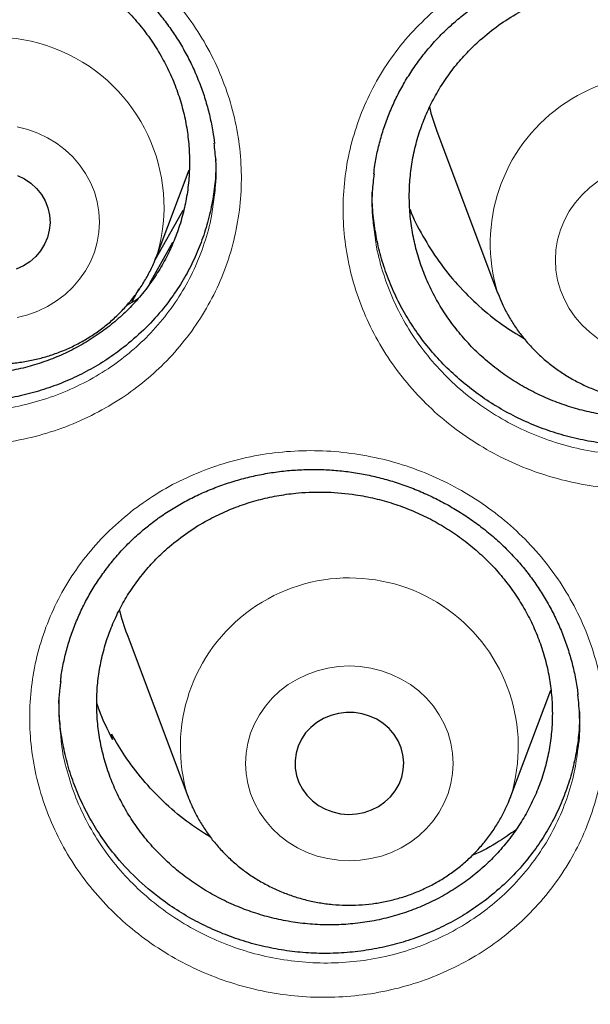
# Model space of a CAD drawing. Header units: millimetres. Extents: x 8 to 791, y 12 to 1717.
# Tile 238 of 256: x 369.56 to 373.76, y 1568.39 to 1575.64. Entities that reach past the tile are written whole.
import ezdxf

# ---------------------------------------------------------------- set-up
doc = ezdxf.new("R2010")
doc.units = ezdxf.units.MM

msp = doc.modelspace()

# ---------------------------------------------------------------- linework, layer by layer
at = {"color": 7, "linetype": 'Continuous', "lineweight": 30}
for p, q in [((372.6328, 1574.8157), (373.0798, 1573.6275)), ((371.0075, 1574.6073), (371.0074, 1574.601)), ((370.5759, 1573.9061), (370.8114, 1574.532)), ((370.3924, 1573.563), (370.444, 1573.6588)), ((373.0798, 1573.6275), (373.0826, 1573.6203)), ((370.3541, 1571.1128), (370.8011, 1569.9246)), ((373.1773, 1569.9246), (373.4711, 1570.7055)), ((370.2364, 1570.3669), (370.2418, 1570.3807)), ((370.248, 1570.3423), (370.2418, 1570.3807))]:
    msp.add_line(p, q, dxfattribs=at)
at = {"color": 8, "linetype": 'Continuous', "lineweight": 0, "flags": 128}
for points in [[(369.5466, 1574.8484), (369.6238, 1574.829), (369.6984, 1574.8021), (369.7697, 1574.7681), (369.8367, 1574.7272), (369.8988, 1574.68), (369.9553, 1574.627), (370.0056, 1574.5687), (370.0492, 1574.5058), (370.0855, 1574.439), (370.1141, 1574.369), (370.1348, 1574.2966), (370.1473, 1574.2225), (370.1515, 1574.1476), (370.1473, 1574.0727), (370.1348, 1573.9986), (370.1141, 1573.9262), (370.0855, 1573.8562), (370.0492, 1573.7894), (370.0056, 1573.7265), (369.9553, 1573.6682), (369.8988, 1573.6152), (369.8367, 1573.568), (369.7697, 1573.5271), (369.6984, 1573.4931), (369.6238, 1573.4662), (369.5466, 1573.4468)], [(373.8191, 1574.4486), (373.7569, 1574.4014), (373.7004, 1574.3484), (373.6501, 1574.2901), (373.6066, 1574.2272), (373.5703, 1574.1604), (373.5417, 1574.0904), (373.521, 1574.018), (373.5085, 1573.9439), (373.5043, 1573.869), (373.5085, 1573.7941), (373.521, 1573.72), (373.5417, 1573.6476), (373.5703, 1573.5776), (373.6066, 1573.5108), (373.6501, 1573.4479), (373.7004, 1573.3896), (373.7569, 1573.3366), (373.8191, 1573.2894)], [(372.6868, 1569.8747), (372.7155, 1569.9447), (372.7362, 1570.0171), (372.7487, 1570.0912), (372.7528, 1570.1661), (372.7487, 1570.241), (372.7362, 1570.315), (372.7155, 1570.3875), (372.6868, 1570.4575), (372.6505, 1570.5243), (372.607, 1570.5872), (372.5567, 1570.6455), (372.5002, 1570.6985), (372.4381, 1570.7457), (372.371, 1570.7865), (372.2998, 1570.8206), (372.2252, 1570.8475), (372.148, 1570.8669), (372.069, 1570.8786), (371.9892, 1570.8825), (371.9094, 1570.8786), (371.8304, 1570.8669), (371.7532, 1570.8475), (371.6786, 1570.8206), (371.6074, 1570.7865), (371.5403, 1570.7457), (371.4782, 1570.6985), (371.4217, 1570.6455), (371.3714, 1570.5872), (371.3279, 1570.5243), (371.2916, 1570.4575), (371.2629, 1570.3875), (371.2422, 1570.315), (371.2297, 1570.241), (371.2256, 1570.1661), (371.2297, 1570.0912), (371.2422, 1570.0171), (371.2629, 1569.9447), (371.2916, 1569.8747), (371.3279, 1569.8078), (371.3714, 1569.7449), (371.4217, 1569.6867), (371.4782, 1569.6336), (371.5403, 1569.5864), (371.6074, 1569.5456), (371.6786, 1569.5116), (371.7532, 1569.4847), (371.8304, 1569.4653), (371.9094, 1569.4535), (371.9892, 1569.4496), (372.069, 1569.4535), (372.148, 1569.4653), (372.2252, 1569.4847), (372.2998, 1569.5116), (372.371, 1569.5456), (372.4381, 1569.5864), (372.5002, 1569.6336), (372.5567, 1569.6867), (372.607, 1569.7449), (372.6505, 1569.8078), (372.6868, 1569.8747)]]:
    msp.add_lwpolyline(points, dxfattribs=at)
at = {"color": 7, "linetype": 'Continuous', "lineweight": 30, "flags": 128}
for points in [[(369.5487, 1574.4912), (369.6003, 1574.4655), (369.6474, 1574.4331), (369.689, 1574.3946), (369.7241, 1574.3508), (369.7521, 1574.3027), (369.7722, 1574.2513), (369.7842, 1574.1977), (369.7878, 1574.143), (369.7828, 1574.0884), (369.7694, 1574.0351), (369.7479, 1573.9842), (369.7187, 1573.9367), (369.6825, 1573.8938), (369.6399, 1573.8562), (369.592, 1573.8249), (369.5398, 1573.8005)], [(370.56, 1573.8705), (370.7543, 1574.2132), (370.767, 1574.2352)], [(370.6896, 1573.9968), (370.6549, 1573.9358), (370.5204, 1573.695)], [(372.3546, 1570.0134), (372.3744, 1570.065), (372.386, 1570.1187), (372.3891, 1570.1734), (372.3837, 1570.2279), (372.3699, 1570.2812), (372.348, 1570.3319), (372.3184, 1570.3792), (372.2819, 1570.4219), (372.239, 1570.4591), (372.1909, 1570.4902), (372.1384, 1570.5142), (372.0828, 1570.5309), (372.0252, 1570.5398), (371.9668, 1570.5408), (371.9089, 1570.5337), (371.8527, 1570.5188), (371.7994, 1570.4964), (371.7502, 1570.467), (371.706, 1570.4311), (371.6679, 1570.3896), (371.6366, 1570.3433), (371.6129, 1570.2933), (371.5972, 1570.2405), (371.5898, 1570.1862), (371.5909, 1570.1314), (371.6005, 1570.0774), (371.6184, 1570.0252), (371.6443, 1569.9761), (371.6774, 1569.931), (371.7172, 1569.8909), (371.7628, 1569.8567), (371.8133, 1569.829), (371.8674, 1569.8086), (371.9242, 1569.7958), (371.9824, 1569.7908), (372.0407, 1569.7939), (372.0979, 1569.8049), (372.1528, 1569.8236), (372.2042, 1569.8496), (372.251, 1569.8823), (372.2923, 1569.9211), (372.327, 1569.9651), (372.3546, 1570.0134)]]:
    msp.add_lwpolyline(points, dxfattribs=at)
at = {"color": 8, "linetype": 'Continuous', "lineweight": 0}
for centre, radius, start, end in [((369.3751, 1574.2566), 1.2509, 343.73103, 149.54713), ((374.2681, 1573.9908), 1.2426, 343.25651, 197.00116), ((371.9891, 1570.2881), 1.2424, 342.91497, 196.94979)]:
    msp.add_arc(centre, radius, start, end, dxfattribs=at)
at = {"color": 7, "linetype": 'Continuous', "lineweight": 30}
for centre, radius, start, end in [((374.0838, 1575.3619), 1.5503, 193.69081, 200.62537), ((371.8049, 1571.6589), 1.5501, 193.47402, 200.6256)]:
    msp.add_arc(centre, radius, start, end, dxfattribs=at)
at = {"color": 8, "linetype": 'Continuous', "lineweight": 0}
for points, knots in [([(357.0618, 1565.0598), (357.0748, 1565.2611), (357.1186, 1565.942), (357.2643, 1567.0973), (357.4967, 1568.5224), (357.798, 1569.9277), (358.161, 1571.3111), (358.585, 1572.6702), (359.0711, 1574.011), (359.6218, 1575.3387), (360.2374, 1576.6506), (360.9178, 1577.9434), (361.6582, 1579.207), (362.4571, 1580.4388), (363.3079, 1581.6293), (364.2077, 1582.777), (365.1538, 1583.8805), (366.1498, 1584.9446), (367.2002, 1585.9736), (368.304, 1586.9646), (369.46, 1587.9147), (370.6594, 1588.8163), (371.9, 1589.6675), (373.1716, 1590.4619), (374.4711, 1591.1992), (375.7952, 1591.879), (377.1494, 1592.5045), (378.5396, 1593.078), (379.9635, 1593.5973), (381.4191, 1594.0601), (382.895, 1594.4624), (384.3883, 1594.8034), (385.8872, 1595.0807), (387.3885, 1595.2956), (388.8891, 1595.4473), (390.3954, 1595.5424), (391.4015, 1595.5542), (391.9045, 1595.5601)], [0, 0, 0, 0, 0.012292, 0.041589, 0.070885, 0.100181, 0.128955, 0.157728, 0.186501, 0.215275, 0.244571, 0.273867, 0.303164, 0.33246, 0.361757, 0.39053, 0.419303, 0.448076, 0.47685, 0.506146, 0.535443, 0.564739, 0.594035, 0.623332, 0.652105, 0.680878, 0.709652, 0.738425, 0.767721, 0.797018, 0.826314, 0.85561, 0.884907, 0.91368, 0.942453, 0.971227, 1, 1, 1, 1]), ([(391.9045, 1594.1384), (391.4079, 1594.1325), (390.4148, 1594.1207), (388.9279, 1594.0251), (387.4468, 1593.8726), (385.9744, 1593.658), (384.522, 1593.3848), (383.0924, 1593.0544), (381.6879, 1592.6687), (380.3024, 1592.2266), (378.9303, 1591.7256), (377.5746, 1591.1657), (376.2385, 1590.5467), (374.9327, 1589.8732), (373.6598, 1589.1465), (372.4295, 1588.3727), (371.2435, 1587.5542), (370.1031, 1586.6936), (369.0035, 1585.7876), (367.9401, 1584.8322), (366.916, 1583.8281), (365.9341, 1582.7766), (365.0025, 1581.6855), (364.1228, 1580.5571), (363.3018, 1579.4004), (362.54, 1578.2184), (361.8375, 1577.0139), (361.191, 1575.7821), (360.5983, 1574.5176), (360.0617, 1573.2223), (359.5835, 1571.8983), (359.1678, 1570.5558), (358.8154, 1569.1975), (358.5287, 1567.8341), (358.3069, 1566.4685), (358.1492, 1565.1035), (358.0544, 1563.7333), (358.0226, 1562.3523), (358.0552, 1560.9629), (358.1534, 1559.568), (358.317, 1558.1784), (358.5454, 1556.797), (358.8367, 1555.4344), (359.1888, 1554.0932), (359.5999, 1552.7754), (360.0712, 1551.4755), (360.6051, 1550.1882), (361.2019, 1548.9163), (361.8617, 1547.6628), (362.5795, 1546.4377), (363.3541, 1545.2435), (364.179, 1544.0892), (365.0514, 1542.9765), (365.9686, 1541.9066), (366.9343, 1540.8749), (367.9527, 1539.8773), (369.0228, 1538.9165), (370.1437, 1537.9953), (371.3066, 1537.1212), (372.5093, 1536.2959), (373.7422, 1535.5256), (375.0021, 1534.8108), (376.2859, 1534.1517), (377.5989, 1533.5453), (378.9467, 1532.9892), (380.3273, 1532.4858), (381.7385, 1532.0371), (383.1694, 1531.6471), (384.6173, 1531.3164), (386.0705, 1531.0475), (387.526, 1530.8394), (388.981, 1530.6914), (390.4414, 1530.6025), (391.9134, 1530.5727), (393.3942, 1530.6033), (394.8811, 1530.6954), (396.3622, 1530.8488), (397.8346, 1531.0632), (399.2869, 1531.3364), (400.7165, 1531.6668), (402.1211, 1532.0525), (403.5066, 1532.4947), (404.8787, 1532.9956), (406.2344, 1533.5555), (407.5705, 1534.1745), (408.8762, 1534.848), (410.1492, 1535.5747), (411.3795, 1536.3486), (412.5655, 1537.1671), (413.7058, 1538.0276), (414.8055, 1538.9336), (415.8688, 1539.889), (416.8929, 1540.8931), (417.8748, 1541.9446), (418.8065, 1543.0357), (419.6861, 1544.1641), (420.5071, 1545.3208), (421.269, 1546.5028), (421.9715, 1547.7073), (422.6179, 1548.9391), (423.2106, 1550.2036), (423.7472, 1551.4989), (424.2255, 1552.8229), (424.6412, 1554.1654), (424.9936, 1555.5237), (425.2803, 1556.8871), (425.5021, 1558.2527), (425.6598, 1559.6178), (425.7545, 1560.9879), (425.7863, 1562.3689), (425.7538, 1563.7583), (425.6555, 1565.1532), (425.492, 1566.5428), (425.2635, 1567.9243), (424.9723, 1569.2868), (424.6202, 1570.6281), (424.2091, 1571.9458), (423.7378, 1573.2457), (423.2038, 1574.533), (422.6071, 1575.8049), (421.9473, 1577.0584), (421.2294, 1578.2835), (420.4549, 1579.4778), (419.63, 1580.632), (418.7576, 1581.7447), (417.8403, 1582.8146), (416.8747, 1583.8463), (415.8563, 1584.8439), (414.7861, 1585.8047), (413.6653, 1586.726), (412.5024, 1587.6), (411.2997, 1588.4253), (410.0668, 1589.1956), (408.8069, 1589.9104), (407.5231, 1590.5695), (406.2101, 1591.1759), (404.8623, 1591.732), (403.4817, 1592.2354), (402.0705, 1592.6841), (400.6395, 1593.0741), (399.1917, 1593.4048), (397.7385, 1593.6737), (396.283, 1593.882), (394.828, 1594.0291), (393.3676, 1594.1213), (392.3922, 1594.1327), (391.9045, 1594.1384)], [0, 0, 0, 0, 0.007, 0.014, 0.021, 0.028, 0.035, 0.041875, 0.04875, 0.055625, 0.0625, 0.0695, 0.0765, 0.0835, 0.0905, 0.0975, 0.104375, 0.11125, 0.118125, 0.125, 0.132, 0.139, 0.146, 0.153, 0.16, 0.166875, 0.17375, 0.180625, 0.1875, 0.1945, 0.2015, 0.2085, 0.2155, 0.2225, 0.229375, 0.23625, 0.243125, 0.25, 0.257, 0.264, 0.271, 0.278, 0.285, 0.291875, 0.29875, 0.305625, 0.3125, 0.3195, 0.3265, 0.3335, 0.3405, 0.3475, 0.354375, 0.36125, 0.368125, 0.375, 0.382, 0.389, 0.396, 0.403, 0.41, 0.416875, 0.42375, 0.430625, 0.4375, 0.4445, 0.4515, 0.4585, 0.4655, 0.4725, 0.479375, 0.48625, 0.493125, 0.5, 0.507, 0.514, 0.521, 0.528, 0.535, 0.541875, 0.54875, 0.555625, 0.5625, 0.5695, 0.5765, 0.5835, 0.5905, 0.5975, 0.604375, 0.61125, 0.618125, 0.625, 0.632, 0.639, 0.646, 0.653, 0.66, 0.666875, 0.67375, 0.680625, 0.6875, 0.6945, 0.7015, 0.7085, 0.7155, 0.7225, 0.729375, 0.73625, 0.743125, 0.75, 0.757, 0.764, 0.771, 0.778, 0.785, 0.791875, 0.79875, 0.805625, 0.8125, 0.8195, 0.8265, 0.8335, 0.8405, 0.8475, 0.854375, 0.86125, 0.868125, 0.875, 0.882, 0.889, 0.896, 0.903, 0.91, 0.916875, 0.92375, 0.930625, 0.9375, 0.9445, 0.9515, 0.9585, 0.9655, 0.9725, 0.979375, 0.98625, 0.993125, 1, 1, 1, 1]), ([(367.6959, 1576.0899), (367.7568, 1576.1353), (367.8789, 1576.2261), (368.081, 1576.3363), (368.295, 1576.4264), (368.5203, 1576.4923), (368.7534, 1576.5339), (368.9906, 1576.5505), (369.2288, 1576.5409), (369.465, 1576.5061), (369.6967, 1576.4467), (369.9206, 1576.3623), (370.1342, 1576.2548), (370.3344, 1576.1257), (370.5182, 1575.9759), (370.6839, 1575.8083), (370.8297, 1575.6244), (370.953, 1575.426), (371.0528, 1575.2161), (371.1277, 1574.9976), (371.1759, 1574.7733), (371.198, 1574.5461), (371.1936, 1574.3185), (371.1618, 1574.0935), (371.104, 1573.8739), (371.0208, 1573.6624), (370.9126, 1573.4624), (370.7816, 1573.2756), (370.6332, 1573.1087), (370.4705, 1572.9628), (370.2922, 1572.8337), (370.094, 1572.7213), (369.8777, 1572.6284), (369.6516, 1572.5596), (369.4184, 1572.5165), (369.1815, 1572.4984), (368.9429, 1572.5054), (368.7058, 1572.5387), (368.4732, 1572.597), (368.2482, 1572.6793), (368.0342, 1572.7856), (367.8334, 1572.9134), (367.648, 1573.0614), (367.481, 1573.2285), (367.3339, 1573.412), (367.2087, 1573.6093), (367.1078, 1573.8185), (367.0316, 1574.0363), (366.981, 1574.2603), (366.9576, 1574.4876), (366.9606, 1574.7153), (366.9902, 1574.9405), (367.0466, 1575.16), (367.1281, 1575.3715), (367.2343, 1575.5736), (367.3658, 1575.7625), (367.5184, 1575.9381), (367.6368, 1576.0394), (367.6959, 1576.0899)], [0, 0, 0, 0, 0.017621, 0.035297, 0.052918, 0.070788, 0.088716, 0.106587, 0.124449, 0.142369, 0.160233, 0.178158, 0.19614, 0.214065, 0.231948, 0.249888, 0.267771, 0.285704, 0.303694, 0.321627, 0.339498, 0.357426, 0.375297, 0.393179, 0.411119, 0.429001, 0.446842, 0.464739, 0.48258, 0.499099, 0.515618, 0.533568, 0.551574, 0.569522, 0.58739, 0.605314, 0.623181, 0.641115, 0.659106, 0.67704, 0.694936, 0.712888, 0.730783, 0.748709, 0.766693, 0.784619, 0.802519, 0.820477, 0.838377, 0.856258, 0.874196, 0.892077, 0.909908, 0.927795, 0.945625, 0.96373, 0.981895, 1, 1, 1, 1]), ([(372.6268, 1575.7157), (372.6865, 1575.7635), (372.8061, 1575.8594), (373.0057, 1575.9775), (373.2174, 1576.0755), (373.4409, 1576.1492), (373.6724, 1576.1988), (373.9087, 1576.2235), (374.1469, 1576.2221), (374.3838, 1576.1955), (374.617, 1576.1441), (374.8432, 1576.0676), (375.0599, 1575.9676), (375.2638, 1575.8456), (375.4521, 1575.7024), (375.6229, 1575.5408), (375.7744, 1575.3622), (375.9038, 1575.1684), (376.0102, 1574.9622), (376.0921, 1574.7467), (376.1476, 1574.5243), (376.177, 1574.2981), (376.18, 1574.0706), (376.1556, 1573.8447), (376.1049, 1573.6232), (376.0287, 1573.409), (375.9271, 1573.2053), (375.8023, 1573.0141), (375.6593, 1572.8421), (375.5015, 1572.6905), (375.3274, 1572.5554), (375.133, 1572.4362), (374.92, 1572.336), (374.6964, 1572.2595), (374.465, 1572.2085), (374.2289, 1572.1821), (373.9905, 1572.181), (373.7527, 1572.2061), (373.5186, 1572.2563), (373.2914, 1572.3308), (373.0744, 1572.4295), (372.8699, 1572.5502), (372.6801, 1572.6916), (372.508, 1572.8526), (372.3553, 1573.0307), (372.2239, 1573.2234), (372.1164, 1573.4287), (372.0332, 1573.6437), (371.9754, 1573.8656), (371.9446, 1574.0919), (371.9403, 1574.3194), (371.9625, 1574.5454), (372.0117, 1574.7668), (372.0862, 1574.981), (372.1856, 1575.1862), (372.3102, 1575.3788), (372.4558, 1575.5585), (372.5698, 1575.6633), (372.6268, 1575.7157)], [0, 0, 0, 0, 0.017748, 0.035553, 0.053302, 0.071172, 0.0891, 0.106971, 0.124826, 0.142738, 0.160594, 0.178506, 0.196476, 0.214389, 0.232261, 0.25019, 0.268061, 0.285988, 0.303973, 0.3219, 0.339775, 0.357706, 0.37558, 0.393472, 0.411422, 0.429314, 0.447167, 0.465077, 0.48293, 0.499473, 0.516015, 0.533961, 0.551965, 0.56991, 0.587774, 0.605695, 0.623559, 0.641482, 0.659463, 0.677387, 0.69527, 0.713211, 0.731094, 0.74901, 0.766984, 0.7849, 0.802797, 0.820752, 0.83865, 0.856537, 0.87448, 0.892367, 0.91021, 0.928108, 0.945949, 0.963947, 0.982003, 1, 1, 1, 1]), ([(367.1905, 1574.4396), (367.1931, 1574.41), (367.2018, 1574.3117), (367.2423, 1574.1473), (367.3102, 1573.9495), (367.4017, 1573.7598), (367.5149, 1573.5806), (367.648, 1573.414), (367.7991, 1573.2622), (367.9668, 1573.1276), (368.1485, 1573.0113), (368.3421, 1572.9145), (368.5455, 1572.8393), (368.756, 1572.7859), (368.9705, 1572.7552), (369.1864, 1572.7482), (369.4008, 1572.7641), (369.6119, 1572.8026), (369.8165, 1572.8644), (370.0123, 1572.9481), (370.1917, 1573.0496), (370.353, 1573.1661), (370.5002, 1573.298), (370.6346, 1573.449), (370.7531, 1573.618), (370.8513, 1573.7992), (370.9258, 1573.9908), (370.9752, 1574.1688), (370.9889, 1574.2839), (370.9946, 1574.3308)], [0, 0, 0, 0, 0.01659, 0.055064, 0.093663, 0.132138, 0.170669, 0.209324, 0.247855, 0.286324, 0.324915, 0.363384, 0.401931, 0.440601, 0.479147, 0.517561, 0.556098, 0.594514, 0.633091, 0.671796, 0.710379, 0.745873, 0.781367, 0.819715, 0.858184, 0.896532, 0.934966, 0.973523, 1, 1, 1, 1]), ([(372.1697, 1574.1092), (372.1753, 1574.0601), (372.1888, 1573.9427), (372.2385, 1573.7605), (372.3131, 1573.5655), (372.4105, 1573.3792), (372.5293, 1573.2043), (372.6675, 1573.0427), (372.8231, 1572.8964), (372.9949, 1572.7679), (373.1799, 1572.6582), (373.3763, 1572.5683), (373.5818, 1572.5003), (373.7936, 1572.4544), (374.0087, 1572.4312), (374.2245, 1572.4318), (374.4381, 1572.4552), (374.6476, 1572.5011), (374.85, 1572.57), (375.0427, 1572.6605), (375.2186, 1572.7681), (375.3761, 1572.8903), (375.519, 1573.0274), (375.6484, 1573.183), (375.7613, 1573.3561), (375.8536, 1573.5406), (375.9214, 1573.7347), (375.962, 1573.8969), (375.971, 1573.9946), (375.9736, 1574.0239)], [0, 0, 0, 0, 0.027587, 0.066017, 0.104571, 0.143001, 0.181472, 0.220066, 0.258537, 0.296941, 0.335467, 0.373871, 0.412356, 0.450964, 0.489449, 0.527817, 0.566307, 0.604676, 0.643208, 0.681866, 0.720403, 0.75591, 0.791419, 0.829754, 0.868211, 0.906547, 0.944963, 0.983503, 1, 1, 1, 1]), ([(370.4027, 1572.0322), (370.4643, 1572.0762), (370.5876, 1572.1644), (370.7909, 1572.2706), (371.006, 1572.357), (371.2322, 1572.4193), (371.4661, 1572.4574), (371.7036, 1572.4706), (371.9417, 1572.4577), (372.1774, 1572.4199), (372.408, 1572.3576), (372.6305, 1572.2706), (372.8421, 1572.1608), (373.0399, 1572.0296), (373.221, 1571.8783), (373.3836, 1571.7094), (373.5261, 1571.5247), (373.6458, 1571.3258), (373.7418, 1571.116), (373.8128, 1570.898), (373.8571, 1570.6745), (373.8752, 1570.4485), (373.8669, 1570.2225), (373.8312, 1569.9994), (373.7696, 1569.782), (373.6828, 1569.573), (373.5711, 1569.3757), (373.437, 1569.1919), (373.2856, 1569.028), (373.1204, 1568.8851), (372.9398, 1568.7593), (372.7396, 1568.6502), (372.5216, 1568.5608), (372.2943, 1568.4956), (372.0603, 1568.4559), (371.8229, 1568.4412), (371.5844, 1568.4515), (371.3479, 1568.4879), (371.1162, 1568.5491), (370.8928, 1568.6341), (370.6807, 1568.7427), (370.4822, 1568.8725), (370.2995, 1569.0222), (370.1355, 1569.1906), (369.9918, 1569.3748), (369.8702, 1569.5726), (369.773, 1569.7818), (369.7007, 1569.9992), (369.6541, 1570.2224), (369.6346, 1570.4485), (369.6416, 1570.6746), (369.6751, 1570.8979), (369.7353, 1571.1152), (369.8203, 1571.3243), (369.9302, 1571.5239), (370.0653, 1571.7103), (370.2217, 1571.8833), (370.3425, 1571.9826), (370.4027, 1572.0322)], [0, 0, 0, 0, 0.017563, 0.03518, 0.052744, 0.070625, 0.088563, 0.106444, 0.124312, 0.142237, 0.160107, 0.178029, 0.19601, 0.213932, 0.231807, 0.249737, 0.267611, 0.285532, 0.30351, 0.32143, 0.339292, 0.35721, 0.375071, 0.392951, 0.410887, 0.428766, 0.446612, 0.464515, 0.48236, 0.498891, 0.515422, 0.533382, 0.551399, 0.569357, 0.587235, 0.60517, 0.623047, 0.640985, 0.65898, 0.676918, 0.694808, 0.712755, 0.730645, 0.74856, 0.766533, 0.784449, 0.802337, 0.820282, 0.838171, 0.856044, 0.873974, 0.891846, 0.909677, 0.927563, 0.945392, 0.963575, 0.981818, 1, 1, 1, 1]), ([(369.8664, 1570.3705), (369.8679, 1570.3512), (369.8745, 1570.2636), (369.9107, 1570.1098), (369.9747, 1569.9126), (370.063, 1569.7229), (370.173, 1569.5435), (370.303, 1569.3763), (370.4514, 1569.2234), (370.6167, 1569.0874), (370.7962, 1568.9694), (370.9881, 1568.8706), (371.1903, 1568.7931), (371.3998, 1568.7372), (371.6138, 1568.7037), (371.8296, 1568.6938), (372.0444, 1568.7067), (372.2562, 1568.7421), (372.4619, 1568.8008), (372.6592, 1568.8813), (372.8403, 1568.9797), (373.0038, 1569.0933), (373.1532, 1569.2223), (373.2902, 1569.3705), (373.4116, 1569.5368), (373.5128, 1569.7154), (373.5908, 1569.9046), (373.6455, 1570.0905), (373.6623, 1570.2146), (373.67, 1570.271)], [0, 0, 0, 0, 0.010914, 0.049362, 0.087932, 0.12638, 0.164886, 0.203516, 0.242023, 0.280479, 0.319057, 0.357513, 0.396066, 0.434743, 0.473296, 0.511731, 0.550289, 0.588726, 0.627325, 0.666051, 0.704655, 0.740173, 0.775692, 0.814049, 0.852528, 0.890885, 0.929311, 0.96786, 1, 1, 1, 1])]:
    msp.add_open_spline(points, degree=3, knots=knots, dxfattribs=at)
at = {"color": 7, "linetype": 'Continuous', "lineweight": 30}
for points, knots in [([(359.3262, 1565.5288), (359.3303, 1565.5683), (359.3503, 1565.761), (359.3936, 1566.1062), (359.4564, 1566.5643), (359.527, 1567.0214), (359.6048, 1567.4774), (359.69, 1567.9323), (359.7824, 1568.386), (359.8821, 1568.8383), (359.9891, 1569.2891), (360.1032, 1569.7384), (360.2246, 1570.1861), (360.3531, 1570.6319), (360.4887, 1571.0759), (360.6315, 1571.5179), (360.7813, 1571.9579), (360.9382, 1572.3957), (361.102, 1572.8313), (361.2728, 1573.2644), (361.4506, 1573.6952), (361.6352, 1574.1233), (361.8267, 1574.5489), (362.025, 1574.9716), (362.23, 1575.3915), (362.4418, 1575.8085), (362.6602, 1576.2225), (362.8852, 1576.6333), (363.1168, 1577.0409), (363.3548, 1577.4452), (363.5994, 1577.8461), (363.8503, 1578.2434), (364.1076, 1578.6373), (364.3712, 1579.0274), (364.6409, 1579.4138), (364.9169, 1579.7963), (365.199, 1580.1749), (365.487, 1580.5494), (365.7811, 1580.9199), (366.0811, 1581.2862), (366.3869, 1581.6481), (366.6984, 1582.0058), (367.0157, 1582.359), (367.3386, 1582.7077), (367.6671, 1583.0518), (368.001, 1583.3912), (368.3403, 1583.7259), (368.685, 1584.0558), (369.0349, 1584.3807), (369.39, 1584.7007), (369.7501, 1585.0157), (370.1153, 1585.3255), (370.4854, 1585.6302), (370.8604, 1585.9296), (371.24, 1586.2236), (371.6244, 1586.5123), (372.0134, 1586.7955), (372.4068, 1587.0733), (372.8047, 1587.3454), (373.2068, 1587.6119), (373.6132, 1587.8727), (374.0238, 1588.1277), (374.4384, 1588.3769), (374.8569, 1588.6203), (375.2793, 1588.8577), (375.7054, 1589.0891), (376.1352, 1589.3145), (376.5686, 1589.5338), (377.0054, 1589.747), (377.4456, 1589.954), (377.889, 1590.1548), (378.3357, 1590.3492), (378.7854, 1590.5374), (379.238, 1590.7192), (379.6936, 1590.8946), (380.1518, 1591.0636), (380.6128, 1591.226), (381.0763, 1591.382), (381.5422, 1591.5314), (382.0105, 1591.6742), (382.481, 1591.8104), (382.9537, 1591.94), (383.4284, 1592.0628), (383.9049, 1592.179), (384.3833, 1592.2884), (384.8634, 1592.3911), (385.3451, 1592.487), (385.8283, 1592.5761), (386.3128, 1592.6583), (386.7987, 1592.7338), (387.2856, 1592.8023), (387.7736, 1592.864), (388.2626, 1592.9188), (388.7523, 1592.9667), (389.2428, 1593.0077), (389.7339, 1593.0418), (390.2255, 1593.0689), (390.7174, 1593.0891), (391.2096, 1593.1024), (391.702, 1593.1087), (392.1944, 1593.1081), (392.6868, 1593.1006), (393.1789, 1593.0861), (393.6708, 1593.0646), (394.1623, 1593.0362), (394.6533, 1593.0009), (395.1437, 1592.9587), (395.6333, 1592.9096), (396.1221, 1592.8536), (396.6099, 1592.7907), (397.0967, 1592.7209), (397.5822, 1592.6442), (398.0665, 1592.5608), (398.5495, 1592.4705), (399.0309, 1592.3734), (399.5107, 1592.2695), (399.9888, 1592.1589), (400.465, 1592.0415), (400.9393, 1591.9175), (401.4116, 1591.7867), (401.8817, 1591.6494), (402.3496, 1591.5054), (402.8151, 1591.3548), (403.2782, 1591.1977), (403.7386, 1591.0341), (404.1964, 1590.864), (404.6514, 1590.6874), (405.1036, 1590.5045), (405.5527, 1590.3152), (405.9988, 1590.1196), (406.4417, 1589.9178), (406.8813, 1589.7097), (407.3175, 1589.4954), (407.7502, 1589.275), (408.1794, 1589.0486), (408.6048, 1588.8161), (409.0265, 1588.5776), (409.4443, 1588.3332), (409.8582, 1588.083), (410.268, 1587.8269), (410.6737, 1587.5651), (411.0751, 1587.2976), (411.4721, 1587.0245), (411.8648, 1586.7458), (412.2529, 1586.4616), (412.6365, 1586.172), (413.0153, 1585.877), (413.3894, 1585.5766), (413.7586, 1585.2711), (414.1229, 1584.9604), (414.4822, 1584.6445), (414.8363, 1584.3236), (415.1853, 1583.9978), (415.529, 1583.6671), (415.8674, 1583.3316), (416.2003, 1582.9913), (416.5278, 1582.6464), (416.8497, 1582.2969), (417.166, 1581.943), (417.4765, 1581.5846), (417.7813, 1581.2218), (418.0802, 1580.8548), (418.3732, 1580.4836), (418.6602, 1580.1084), (418.9412, 1579.7291), (419.2161, 1579.3459), (419.4848, 1578.9589), (419.7472, 1578.5681), (420.0034, 1578.1737), (420.2532, 1577.7757), (420.4966, 1577.3742), (420.7335, 1576.9693), (420.9639, 1576.5611), (421.1878, 1576.1498), (421.405, 1575.7353), (421.6156, 1575.3178), (421.8194, 1574.8974), (422.0165, 1574.4741), (422.2068, 1574.0482), (422.3902, 1573.6196), (422.5667, 1573.1884), (422.7363, 1572.7548), (422.8989, 1572.3189), (423.0545, 1571.8807), (423.2031, 1571.4403), (423.3446, 1570.998), (423.479, 1570.5536), (423.6063, 1570.1075), (423.7263, 1569.6596), (423.8392, 1569.21), (423.9449, 1568.7589), (424.0433, 1568.3064), (424.1345, 1567.8525), (424.2183, 1567.3974), (424.295, 1566.9411), (424.3639, 1566.4838), (424.4166, 1566.1007), (424.4435, 1565.8698), (424.4526, 1565.7918)], [0, 0, 0, 0, 0.001323, 0.006459, 0.011595, 0.016731, 0.021867, 0.027003, 0.032139, 0.037275, 0.042411, 0.047547, 0.052683, 0.057819, 0.062955, 0.068091, 0.073226, 0.078362, 0.083498, 0.088634, 0.093769, 0.098905, 0.10404, 0.109176, 0.114311, 0.119447, 0.124582, 0.129717, 0.134853, 0.139988, 0.145123, 0.150258, 0.155393, 0.160528, 0.165663, 0.170798, 0.175933, 0.181068, 0.186203, 0.191337, 0.196472, 0.201607, 0.206741, 0.211876, 0.217011, 0.222145, 0.227279, 0.232414, 0.237548, 0.242682, 0.247817, 0.252951, 0.258085, 0.263219, 0.268353, 0.273487, 0.278621, 0.283755, 0.288889, 0.294023, 0.299157, 0.304291, 0.309425, 0.314559, 0.319692, 0.324826, 0.32996, 0.335093, 0.340227, 0.345361, 0.350494, 0.355628, 0.360761, 0.365895, 0.371028, 0.376162, 0.381295, 0.386429, 0.391562, 0.396695, 0.401829, 0.406962, 0.412095, 0.417229, 0.422362, 0.427495, 0.432628, 0.437762, 0.442895, 0.448028, 0.453161, 0.458295, 0.463428, 0.468561, 0.473694, 0.478827, 0.483961, 0.489094, 0.494227, 0.49936, 0.504493, 0.509627, 0.51476, 0.519893, 0.525026, 0.530159, 0.535292, 0.540426, 0.545559, 0.550692, 0.555825, 0.560958, 0.566092, 0.571225, 0.576358, 0.581491, 0.586625, 0.591758, 0.596891, 0.602024, 0.607158, 0.612291, 0.617424, 0.622558, 0.627691, 0.632824, 0.637958, 0.643091, 0.648225, 0.653358, 0.658492, 0.663625, 0.668759, 0.673892, 0.679026, 0.684159, 0.689293, 0.694427, 0.69956, 0.704694, 0.709828, 0.714962, 0.720096, 0.725229, 0.730363, 0.735497, 0.740631, 0.745765, 0.750899, 0.756033, 0.761167, 0.766302, 0.771436, 0.77657, 0.781704, 0.786839, 0.791973, 0.797108, 0.802242, 0.807377, 0.812511, 0.817646, 0.82278, 0.827915, 0.83305, 0.838185, 0.84332, 0.848454, 0.853589, 0.858724, 0.863859, 0.868994, 0.87413, 0.879265, 0.8844, 0.889535, 0.894671, 0.899806, 0.904941, 0.910077, 0.915212, 0.920348, 0.925483, 0.930619, 0.935755, 0.94089, 0.946026, 0.951162, 0.956298, 0.961434, 0.966569, 0.971705, 0.976841, 0.981977, 0.987113, 0.992249, 0.997385, 1, 1, 1, 1]), ([(367.83, 1575.9878), (367.8447, 1575.9995), (367.8889, 1576.0343), (367.9661, 1576.0885), (368.0632, 1576.1483), (368.1648, 1576.2025), (368.2705, 1576.2509), (368.3798, 1576.2932), (368.4923, 1576.3291), (368.6072, 1576.3584), (368.724, 1576.3809), (368.842, 1576.3964), (368.9605, 1576.4049), (369.0789, 1576.4064), (369.1966, 1576.4008), (369.313, 1576.3881), (369.4283, 1576.3685), (369.5428, 1576.3421), (369.6566, 1576.3088), (369.7693, 1576.2687), (369.88, 1576.2219), (369.9882, 1576.1687), (370.0931, 1576.1093), (370.1939, 1576.0442), (370.29, 1575.9738), (370.3808, 1575.8986), (370.4658, 1575.819), (370.5448, 1575.7352), (370.618, 1575.6473), (370.6856, 1575.555), (370.7478, 1575.4583), (370.8041, 1575.3575), (370.8542, 1575.2533), (370.8977, 1575.146), (370.9345, 1575.0364), (370.964, 1574.9249), (370.9853, 1574.8213), (370.9933, 1574.7547), (370.9968, 1574.726)], [0, 0, 0, 0, 0.013929, 0.041806, 0.069812, 0.098005, 0.126364, 0.15486, 0.183453, 0.212096, 0.24073, 0.269294, 0.297741, 0.326027, 0.354117, 0.381974, 0.409669, 0.437583, 0.465799, 0.494267, 0.522925, 0.5517, 0.580515, 0.609269, 0.637882, 0.666287, 0.694429, 0.722272, 0.749964, 0.777897, 0.806085, 0.834495, 0.863083, 0.8918, 0.92059, 0.949395, 0.978147, 1, 1, 1, 1]), ([(367.9919, 1575.8293), (367.9586, 1575.7991), (367.8921, 1575.7386), (367.8021, 1575.6372), (367.7202, 1575.5281), (367.6485, 1575.4123), (367.5878, 1575.2915), (367.5383, 1575.1668), (367.4996, 1575.037), (367.4728, 1574.9047), (367.4579, 1574.7704), (367.4548, 1574.6361), (367.4636, 1574.5003), (367.4843, 1574.3659), (367.5168, 1574.2334), (367.5605, 1574.1045), (367.6157, 1573.9781), (367.6817, 1573.8567), (367.7581, 1573.7407), (367.8436, 1573.6318), (367.9392, 1573.5289), (368.043, 1573.4342), (368.1545, 1573.3481), (368.2723, 1573.2714), (368.3974, 1573.2036), (368.5489, 1573.1368), (368.7294, 1573.0779), (368.9157, 1573.041), (369.0811, 1573.0254), (369.2227, 1573.0234), (369.363, 1573.0327), (369.5031, 1573.0534), (369.6404, 1573.0855), (369.7738, 1573.1286), (369.9018, 1573.1818), (370.0257, 1573.2459), (370.1427, 1573.3198), (370.2525, 1573.4029), (370.3537, 1573.4941), (370.4473, 1573.5942), (370.5312, 1573.7014), (370.605, 1573.8152), (370.6681, 1573.934), (370.7209, 1574.0588), (370.7622, 1574.1874), (370.7919, 1574.319), (370.8097, 1574.452), (370.8159, 1574.5875), (370.81, 1574.7229), (370.7921, 1574.8576), (370.7628, 1574.9898), (370.7216, 1575.1208), (370.6692, 1575.2478), (370.6058, 1575.3704), (370.5325, 1575.487), (370.4486, 1575.5987), (370.3555, 1575.7031), (370.2538, 1575.7996), (370.1448, 1575.8875), (370.0275, 1575.9673), (369.8838, 1576.0488), (369.7104, 1576.1253), (369.5288, 1576.1806), (369.3655, 1576.2128), (369.2245, 1576.2289), (369.0836, 1576.2338), (368.9416, 1576.2273), (368.8012, 1576.2093), (368.6636, 1576.18), (368.5301, 1576.1401), (368.3995, 1576.0889), (368.2641, 1576.022), (368.1254, 1575.9376), (368.0366, 1575.8656), (367.9919, 1575.8293)], [0, 0, 0, 0, 0.01322, 0.02644, 0.039995, 0.053649, 0.066887, 0.080265, 0.093644, 0.107298, 0.120537, 0.133916, 0.147295, 0.160949, 0.174193, 0.187578, 0.200962, 0.214622, 0.227873, 0.241266, 0.254658, 0.268326, 0.28158, 0.294928, 0.308383, 0.322058, 0.341925, 0.362109, 0.375787, 0.389077, 0.402366, 0.415846, 0.429522, 0.442774, 0.456168, 0.469561, 0.483231, 0.496476, 0.509861, 0.523246, 0.536908, 0.550147, 0.563526, 0.576906, 0.590561, 0.603799, 0.617177, 0.630556, 0.644209, 0.657451, 0.670834, 0.684216, 0.697873, 0.711123, 0.724512, 0.737902, 0.751567, 0.76482, 0.778166, 0.791619, 0.805292, 0.825158, 0.845342, 0.85902, 0.872311, 0.885602, 0.899082, 0.91276, 0.926014, 0.939361, 0.952806, 0.966478, 0.983146, 1, 1, 1, 1]), ([(372.7665, 1575.6209), (372.7809, 1575.6331), (372.8239, 1575.6694), (372.8993, 1575.7262), (372.9943, 1575.7894), (373.0941, 1575.8471), (373.1982, 1575.8991), (373.3061, 1575.9451), (373.4173, 1575.9849), (373.5312, 1576.0181), (373.6472, 1576.0446), (373.7646, 1576.0642), (373.8827, 1576.0768), (374.001, 1576.0822), (374.1187, 1576.0807), (374.2354, 1576.072), (374.3512, 1576.0564), (374.4664, 1576.0339), (374.5812, 1576.0045), (374.695, 1575.9682), (374.8071, 1575.9252), (374.9168, 1575.8757), (375.0234, 1575.82), (375.1262, 1575.7583), (375.2244, 1575.6912), (375.3175, 1575.6191), (375.4049, 1575.5424), (375.4864, 1575.4614), (375.5622, 1575.376), (375.6327, 1575.286), (375.6978, 1575.1914), (375.7572, 1575.0926), (375.8105, 1574.99), (375.8573, 1574.8843), (375.8974, 1574.7759), (375.9306, 1574.6655), (375.9559, 1574.5537), (375.971, 1574.4701), (375.9753, 1574.4237), (375.9761, 1574.415)], [0, 0, 0, 0, 0.013748, 0.041256, 0.068891, 0.096711, 0.124694, 0.152812, 0.181023, 0.209283, 0.237533, 0.265713, 0.293775, 0.321676, 0.349385, 0.376862, 0.404186, 0.431726, 0.459565, 0.487653, 0.515928, 0.544319, 0.572749, 0.601119, 0.629349, 0.657374, 0.68514, 0.712611, 0.739945, 0.767521, 0.795348, 0.823394, 0.851615, 0.879963, 0.908384, 0.93682, 0.965204, 0.99349, 1, 1, 1, 1]), ([(372.952, 1575.4876), (372.919, 1575.4568), (372.8529, 1575.3951), (372.7643, 1575.2926), (372.6838, 1575.1827), (372.6138, 1575.0664), (372.5545, 1574.945), (372.5065, 1574.8199), (372.4693, 1574.6898), (372.444, 1574.5575), (372.4306, 1574.4233), (372.429, 1574.2893), (372.4392, 1574.154), (372.4615, 1574.0203), (372.4954, 1573.8885), (372.5404, 1573.7607), (372.597, 1573.6353), (372.6642, 1573.5152), (372.7416, 1573.4009), (372.8282, 1573.2936), (372.9247, 1573.1923), (373.0296, 1573.0992), (373.1418, 1573.0151), (373.2602, 1572.9404), (373.3858, 1572.8748), (373.5166, 1572.8194), (373.651, 1572.7749), (373.7879, 1572.7414), (373.9284, 1572.7187), (374.0701, 1572.7074), (374.2115, 1572.7076), (374.3514, 1572.719), (374.4911, 1572.7419), (374.6277, 1572.7759), (374.7603, 1572.8209), (374.8874, 1572.8759), (375.0103, 1572.9417), (375.1263, 1573.0171), (375.235, 1573.1017), (375.335, 1573.1941), (375.4273, 1573.2954), (375.5098, 1573.4036), (375.5823, 1573.5182), (375.6439, 1573.6376), (375.6953, 1573.7629), (375.735, 1573.8917), (375.7632, 1574.0235), (375.7796, 1574.1564), (375.7842, 1574.2917), (375.7768, 1574.4266), (375.7575, 1574.5607), (375.7268, 1574.6921), (375.6842, 1574.8222), (375.6304, 1574.9481), (375.5658, 1575.0694), (375.4913, 1575.1846), (375.4063, 1575.2948), (375.3122, 1575.3974), (375.2096, 1575.4922), (375.0999, 1575.5782), (374.9819, 1575.656), (374.8375, 1575.7351), (374.6636, 1575.8087), (374.4817, 1575.8611), (374.3184, 1575.8907), (374.1775, 1575.9046), (374.0368, 1575.9074), (373.8952, 1575.8987), (373.7553, 1575.8786), (373.6182, 1575.8473), (373.4854, 1575.8054), (373.3556, 1575.7525), (373.2214, 1575.6838), (373.0839, 1575.5975), (372.9961, 1575.5243), (372.952, 1575.4876)], [0, 0, 0, 0, 0.0132853, 0.0265705, 0.0400001, 0.0536561, 0.0668959, 0.080276, 0.0936561, 0.1073119, 0.1205535, 0.1339353, 0.1473171, 0.1609745, 0.1742214, 0.1876086, 0.2009958, 0.2146587, 0.2279112, 0.2412565, 0.2546997, 0.2683694, 0.2816579, 0.2949465, 0.3084248, 0.3220996, 0.3353891, 0.3486785, 0.3621579, 0.3758339, 0.3890858, 0.4024305, 0.4158825, 0.4295552, 0.442805, 0.4561952, 0.4695854, 0.4832519, 0.4964954, 0.5098794, 0.5232633, 0.5369233, 0.5501632, 0.5635434, 0.5769237, 0.5905797, 0.6038202, 0.617201, 0.6305817, 0.6442381, 0.6574832, 0.6708684, 0.6842537, 0.6979146, 0.7111658, 0.7245577, 0.7379496, 0.7516172, 0.7648703, 0.7782162, 0.7916692, 0.8053427, 0.8252061, 0.8453869, 0.859063, 0.8723507, 0.8856383, 0.8991158, 0.91279, 0.9260408, 0.9394336, 0.9528263, 0.966495, 0.9831544, 1, 1, 1, 1]), ([(372.1686, 1574.5003), (372.1711, 1574.5223), (372.1778, 1574.5812), (372.1969, 1574.6761), (372.225, 1574.7849), (372.2607, 1574.8923), (372.3034, 1574.9978), (372.353, 1575.1008), (372.4094, 1575.2006), (372.4721, 1575.2966), (372.5407, 1575.3884), (372.6151, 1575.4753), (372.6903, 1575.553), (372.7427, 1575.5997), (372.7665, 1575.6209)], [0, 0, 0, 0, 0.051417, 0.137825, 0.224909, 0.312545, 0.400579, 0.488846, 0.577161, 0.665308, 0.753133, 0.840508, 0.927334, 1, 1, 1, 1]), ([(370.9946, 1574.3308), (370.9977, 1574.3519), (371.0112, 1574.4405), (371.0124, 1574.5742), (370.9999, 1574.6854), (370.9951, 1574.7282)], [0, 0, 0, 0, 0.160714, 0.677022, 1, 1, 1, 1]), ([(370.3472, 1573.24), (370.3062, 1573.2087), (370.2239, 1573.146), (370.0898, 1573.0647), (369.9479, 1572.9931), (369.8, 1572.9335), (369.6473, 1572.8864), (369.4913, 1572.852), (369.3309, 1572.8301), (369.1692, 1572.8213), (369.0074, 1572.8254), (368.8472, 1572.8426), (368.6871, 1572.8727), (368.5304, 1572.9155), (368.3781, 1572.9706), (368.2317, 1573.0371), (368.0899, 1573.1159), (367.9555, 1573.2054), (367.8294, 1573.3052), (367.7127, 1573.414), (367.6047, 1573.5328), (367.5077, 1573.6594), (367.4222, 1573.7927), (367.349, 1573.9313), (367.2875, 1574.0765), (367.2391, 1574.2255), (367.2038, 1574.3772), (367.1833, 1574.5299), (367.1746, 1574.6381), (367.1769, 1574.6948), (367.1771, 1574.7)], [0, 0, 0, 0, 0.036375, 0.073007, 0.109895, 0.147405, 0.183869, 0.220595, 0.257617, 0.295243, 0.331678, 0.368373, 0.405329, 0.442912, 0.47931, 0.515964, 0.552877, 0.590414, 0.626905, 0.663653, 0.700697, 0.738348, 0.774802, 0.811512, 0.848517, 0.886129, 0.922577, 0.959283, 0.996251, 1, 1, 1, 1]), ([(371.007, 1574.574), (371.007, 1574.5513), (371.0068, 1574.4775), (370.9922, 1574.353), (370.9635, 1574.2009), (370.9206, 1574.0526), (370.865, 1573.9091), (370.7973, 1573.7716), (370.7169, 1573.6389), (370.617, 1573.5034), (370.4958, 1573.3671), (370.3969, 1573.2825), (370.3472, 1573.24)], [0, 0, 0, 0, 0.044377, 0.144382, 0.245098, 0.347536, 0.446673, 0.546505, 0.647044, 0.749297, 0.873956, 1, 1, 1, 1]), ([(372.1706, 1574.5026), (372.1657, 1574.4595), (372.1529, 1574.3482), (372.154, 1574.2158), (372.1668, 1574.1284), (372.1697, 1574.1092)], [0, 0, 0, 0, 0.3304502, 0.8532388, 1, 1, 1, 1]), ([(375.3717, 1572.9644), (375.3317, 1572.9317), (375.2515, 1572.866), (375.1201, 1572.78), (374.9806, 1572.7033), (374.8347, 1572.6386), (374.6837, 1572.5862), (374.529, 1572.5464), (374.3695, 1572.5189), (374.2083, 1572.5044), (374.0467, 1572.5029), (373.8862, 1572.5145), (373.7254, 1572.539), (373.5675, 1572.5763), (373.4137, 1572.626), (373.2654, 1572.6873), (373.1213, 1572.7609), (372.9842, 1572.8456), (372.8552, 1572.9407), (372.7351, 1573.0452), (372.6234, 1573.1601), (372.5223, 1573.2831), (372.4327, 1573.4131), (372.355, 1573.5489), (372.2887, 1573.6918), (372.2355, 1573.839), (372.1953, 1573.9892), (372.1693, 1574.141), (372.1565, 1574.2681), (372.1577, 1574.3441), (372.1581, 1574.3686)], [0, 0, 0, 0, 0.035926, 0.072106, 0.10854, 0.14559, 0.181553, 0.217776, 0.25429, 0.2914, 0.327325, 0.363505, 0.399943, 0.437, 0.472881, 0.509013, 0.545402, 0.582405, 0.618348, 0.654543, 0.691128, 0.728247, 0.764163, 0.800331, 0.836889, 0.873979, 0.909924, 0.946123, 0.982613, 1, 1, 1, 1]), ([(372.4345, 1574.2428), (372.4348, 1574.2419), (372.4592, 1574.173), (372.5287, 1574.0433), (372.6436, 1573.8573), (372.7824, 1573.6853), (372.9396, 1573.5288), (373.1036, 1573.3946), (373.2211, 1573.3233), (373.275, 1573.2905)], [0, 0, 0, 0, 0.002223, 0.172811, 0.34286, 0.513565, 0.684815, 0.85552, 1, 1, 1, 1]), ([(368.1991, 1573.9096), (368.2012, 1573.9034), (368.2134, 1573.8676), (368.2424, 1573.8048), (368.2862, 1573.7219), (368.337, 1573.6427), (368.3938, 1573.5674), (368.4565, 1573.4965), (368.5246, 1573.4304), (368.5979, 1573.3695), (368.6758, 1573.3141), (368.758, 1573.2646), (368.8439, 1573.2212), (368.9331, 1573.1843), (369.0251, 1573.1541), (369.1192, 1573.1307), (369.2151, 1573.1144), (369.312, 1573.1052), (369.4094, 1573.1032), (369.5067, 1573.1084), (369.6034, 1573.1208), (369.6988, 1573.1403), (369.7925, 1573.1669), (369.8837, 1573.2004), (369.972, 1573.2405), (370.0569, 1573.2871), (370.1377, 1573.3399), (370.2141, 1573.3985), (370.2855, 1573.4626), (370.3516, 1573.5318), (370.4118, 1573.6056), (370.466, 1573.6836), (370.5135, 1573.7655), (370.5503, 1573.8398), (370.5682, 1573.8878), (370.5751, 1573.9064)], [0, 0, 0, 0, 0.0065647, 0.0375303, 0.0685274, 0.0995635, 0.1306451, 0.1617771, 0.1929627, 0.2242039, 0.255501, 0.286853, 0.3182577, 0.349712, 0.3812119, 0.4127528, 0.4443295, 0.4759365, 0.5075681, 0.539218, 0.5708783, 0.602542, 0.634202, 0.6658512, 0.6974825, 0.7290884, 0.760662, 0.7921962, 0.8236848, 0.8551224, 0.8865047, 0.9178287, 0.949093, 0.9802978, 1, 1, 1, 1]), ([(373.0832, 1573.6201), (373.0928, 1573.596), (373.1138, 1573.5429), (373.1546, 1573.4642), (373.2035, 1573.384), (373.2588, 1573.3077), (373.32, 1573.2356), (373.3868, 1573.1682), (373.4588, 1573.1059), (373.5356, 1573.0491), (373.6168, 1572.998), (373.7018, 1572.9531), (373.7902, 1572.9145), (373.8815, 1572.8826), (373.9751, 1572.8574), (374.0706, 1572.8393), (374.1672, 1572.8283), (374.2646, 1572.8244), (374.362, 1572.8278), (374.4589, 1572.8383), (374.5547, 1572.8561), (374.6489, 1572.8809), (374.7408, 1572.9126), (374.8299, 1572.9511), (374.9157, 1572.996), (374.9976, 1573.0473), (375.0751, 1573.1044), (375.1479, 1573.1671), (375.214, 1573.2338), (375.2571, 1573.2842), (375.2783, 1573.3113), (375.281, 1573.3148)], [0, 0, 0, 0, 0.029367, 0.064691, 0.100057, 0.135473, 0.170946, 0.206479, 0.242075, 0.277734, 0.313457, 0.34924, 0.385081, 0.420976, 0.456918, 0.492903, 0.528924, 0.564974, 0.601048, 0.637135, 0.673229, 0.70932, 0.745402, 0.781464, 0.8175, 0.853502, 0.88946, 0.925368, 0.961219, 0.994966, 1, 1, 1, 1]), ([(370.3567, 1573.54), (370.3631, 1573.543), (370.3923, 1573.5563), (370.4186, 1573.5743), (370.4392, 1573.5884)], [0, 0, 0, 0, 0.218921, 1, 1, 1, 1]), ([(370.53, 1571.9291), (370.5449, 1571.9404), (370.5897, 1571.9745), (370.6679, 1572.0273), (370.766, 1572.0855), (370.8686, 1572.1379), (370.9751, 1572.1846), (371.0852, 1572.2252), (371.1984, 1572.2593), (371.3139, 1572.2869), (371.4311, 1572.3077), (371.5494, 1572.3216), (371.6681, 1572.3284), (371.7865, 1572.3283), (371.9041, 1572.3211), (372.0204, 1572.307), (372.1353, 1572.286), (372.2494, 1572.2582), (372.3626, 1572.2235), (372.4746, 1572.1821), (372.5845, 1572.1341), (372.6918, 1572.0797), (372.7956, 1572.0193), (372.8952, 1571.9533), (372.9901, 1571.882), (373.0796, 1571.806), (373.1632, 1571.7258), (373.2407, 1571.6415), (373.3122, 1571.5532), (373.3782, 1571.4605), (373.4387, 1571.3636), (373.4932, 1571.2627), (373.5414, 1571.1584), (373.583, 1571.0512), (373.6179, 1570.9418), (373.6452, 1570.8306), (373.6627, 1570.7397), (373.6685, 1570.6858), (373.6702, 1570.6695)], [0, 0, 0, 0, 0.014075, 0.042218, 0.070491, 0.098951, 0.127579, 0.156344, 0.185206, 0.214119, 0.243022, 0.271855, 0.300568, 0.329119, 0.357473, 0.385591, 0.413541, 0.441713, 0.470191, 0.498924, 0.527849, 0.556892, 0.585976, 0.614997, 0.643876, 0.672545, 0.70095, 0.729052, 0.75701, 0.785211, 0.813673, 0.842361, 0.871231, 0.900234, 0.929313, 0.95841, 0.987455, 1, 1, 1, 1]), ([(370.6656, 1571.7602), (370.6322, 1571.7299), (370.5654, 1571.6695), (370.4758, 1571.5686), (370.3941, 1571.4602), (370.3229, 1571.3454), (370.2622, 1571.2253), (370.2129, 1571.1014), (370.1743, 1570.9725), (370.1476, 1570.8411), (370.1326, 1570.7077), (370.1296, 1570.5744), (370.1384, 1570.4396), (370.1591, 1570.3062), (370.1916, 1570.1747), (370.2352, 1570.0468), (370.2904, 1569.9214), (370.3563, 1569.801), (370.4325, 1569.6861), (370.5178, 1569.5781), (370.6132, 1569.4761), (370.7169, 1569.3823), (370.8283, 1569.297), (370.9458, 1569.2211), (371.0707, 1569.1541), (371.2006, 1569.0974), (371.3344, 1569.0513), (371.4709, 1569.0161), (371.6111, 1568.9917), (371.7528, 1568.9786), (371.8941, 1568.9769), (372.0341, 1568.9864), (372.1739, 1569.0073), (372.3109, 1569.0394), (372.4439, 1569.0823), (372.5716, 1569.1354), (372.6953, 1569.1993), (372.8122, 1569.2729), (372.9218, 1569.3556), (373.0228, 1569.4463), (373.1163, 1569.546), (373.1999, 1569.6526), (373.2737, 1569.7657), (373.3366, 1569.8838), (373.3893, 1570.0079), (373.4305, 1570.1356), (373.4601, 1570.2664), (373.4779, 1570.3984), (373.484, 1570.533), (373.4781, 1570.6674), (373.4603, 1570.8011), (373.4309, 1570.9323), (373.3898, 1571.0622), (373.3374, 1571.1882), (373.2742, 1571.3098), (373.201, 1571.4254), (373.1172, 1571.5361), (373.0243, 1571.6395), (372.9228, 1571.7352), (372.814, 1571.8222), (372.697, 1571.9012), (372.5736, 1571.9705), (372.4453, 1572.0295), (372.3132, 1572.0781), (372.1761, 1572.1163), (372.0137, 1572.1479), (371.8253, 1572.1653), (371.6366, 1572.1601), (371.4733, 1572.1389), (371.336, 1572.1096), (371.2028, 1572.0697), (371.0724, 1572.0187), (370.9372, 1571.952), (370.7987, 1571.8679), (370.7101, 1571.7962), (370.6656, 1571.7602)], [0, 0, 0, 0, 0.013286, 0.026572, 0.040002, 0.053658, 0.066899, 0.08028, 0.09366, 0.107317, 0.120557, 0.133937, 0.147317, 0.160973, 0.174216, 0.187599, 0.200983, 0.214642, 0.227891, 0.24128, 0.25467, 0.268335, 0.281587, 0.294984, 0.308382, 0.322054, 0.335343, 0.348633, 0.362112, 0.375787, 0.389076, 0.402365, 0.415844, 0.429519, 0.442772, 0.456118, 0.469562, 0.483233, 0.49648, 0.509868, 0.523256, 0.53692, 0.550162, 0.563544, 0.576926, 0.590584, 0.603824, 0.617204, 0.630584, 0.64424, 0.657481, 0.670863, 0.684245, 0.697903, 0.71115, 0.724537, 0.737925, 0.751588, 0.764841, 0.778186, 0.79163, 0.805299, 0.818588, 0.831877, 0.845355, 0.85903, 0.878893, 0.899074, 0.91275, 0.926001, 0.939346, 0.952798, 0.96647, 0.983142, 1, 1, 1, 1]), ([(369.8654, 1570.7651), (369.8666, 1570.777), (369.8715, 1570.8253), (369.8874, 1570.9093), (369.9133, 1571.0169), (369.947, 1571.1235), (369.9878, 1571.2284), (370.0356, 1571.3312), (370.0902, 1571.431), (370.1513, 1571.5275), (370.2186, 1571.6199), (370.2917, 1571.7078), (370.3703, 1571.7906), (370.4496, 1571.8646), (370.5047, 1571.9088), (370.53, 1571.9291)], [0, 0, 0, 0, 0.026371, 0.106714, 0.187969, 0.269863, 0.352277, 0.435071, 0.518086, 0.601152, 0.684062, 0.766671, 0.848856, 0.930524, 1, 1, 1, 1]), ([(369.867, 1570.7675), (369.8646, 1570.7522), (369.8514, 1570.6695), (369.8493, 1570.536), (369.8614, 1570.4192), (369.8664, 1570.3705)], [0, 0, 0, 0, 0.116961, 0.632283, 1, 1, 1, 1]), ([(373.67, 1570.271), (373.6718, 1570.282), (373.6848, 1570.36), (373.6869, 1570.4949), (373.6751, 1570.6174), (373.6698, 1570.672)], [0, 0, 0, 0, 0.083236, 0.591601, 1, 1, 1, 1]), ([(372.9966, 1569.1651), (372.955, 1569.1346), (372.8713, 1569.0733), (372.7354, 1568.9943), (372.5919, 1568.9251), (372.4426, 1568.8681), (372.289, 1568.8235), (372.1323, 1568.7918), (371.9714, 1568.7724), (371.8094, 1568.7661), (371.6477, 1568.7727), (371.4878, 1568.7923), (371.3283, 1568.8247), (371.1724, 1568.8697), (371.0211, 1568.9268), (370.8761, 1568.9952), (370.7359, 1569.0756), (370.5815, 1569.1816), (370.4185, 1569.3199), (370.2746, 1569.4762), (370.1643, 1569.6246), (370.0815, 1569.7584), (370.011, 1569.8972), (369.9523, 1570.0423), (369.9067, 1570.1911), (369.8748, 1570.3423), (369.8559, 1570.4885), (369.8544, 1570.5846), (369.8537, 1570.6299)], [0, 0, 0, 0, 0.036753, 0.073767, 0.111041, 0.148945, 0.185678, 0.222675, 0.260072, 0.29801, 0.334741, 0.371734, 0.408991, 0.446881, 0.48356, 0.520497, 0.557696, 0.595524, 0.650612, 0.706584, 0.744514, 0.781243, 0.818229, 0.855488, 0.893374, 0.930092, 0.967069, 1, 1, 1, 1]), ([(370.1323, 1570.6065), (370.1368, 1570.592), (370.1651, 1570.5006), (370.2101, 1570.4146), (370.248, 1570.3423)], [0, 0, 0, 0, 0.158413, 1, 1, 1, 1]), ([(373.6828, 1570.5457), (373.682, 1570.5011), (373.6805, 1570.4057), (373.6617, 1570.2603), (373.6298, 1570.1098), (373.5842, 1569.9631), (373.5259, 1569.8213), (373.4557, 1569.6858), (373.3728, 1569.5551), (373.2704, 1569.4222), (373.147, 1569.2889), (373.0469, 1569.2065), (372.9966, 1569.1651)], [0, 0, 0, 0, 0.084082, 0.179986, 0.276572, 0.374806, 0.469913, 0.565686, 0.662136, 0.76023, 0.879457, 1, 1, 1, 1]), ([(370.9702, 1569.6197), (370.9094, 1569.6591), (370.7862, 1569.7389), (370.6192, 1569.8833), (370.4674, 1570.0441), (370.3401, 1570.2105), (370.2727, 1570.3271), (370.2418, 1570.3807)], [0, 0, 0, 0, 0.20174, 0.408832, 0.616584, 0.823676, 1, 1, 1, 1]), ([(370.8013, 1569.9262), (370.809, 1569.906), (370.8276, 1569.8566), (370.865, 1569.7811), (370.9123, 1569.7), (370.9662, 1569.6228), (371.026, 1569.5496), (371.0915, 1569.4811), (371.1623, 1569.4175), (371.238, 1569.3593), (371.3181, 1569.3068), (371.4022, 1569.2604), (371.4899, 1569.2203), (371.5805, 1569.1867), (371.6736, 1569.1599), (371.7687, 1569.1401), (371.8651, 1569.1273), (371.9624, 1569.1217), (372.0598, 1569.1234), (372.1569, 1569.1322), (372.253, 1569.1482), (372.3476, 1569.1713), (372.4401, 1569.2014), (372.53, 1569.2383), (372.6166, 1569.2817), (372.6995, 1569.3314), (372.7782, 1569.3872), (372.8521, 1569.4486), (372.9208, 1569.5153), (372.984, 1569.5869), (373.0413, 1569.6629), (373.0912, 1569.7414), (373.1221, 1569.7991), (373.1367, 1569.8296), (373.1385, 1569.8333)], [0, 0, 0, 0, 0.022225, 0.05428, 0.086371, 0.118506, 0.15069, 0.182929, 0.215225, 0.247578, 0.279989, 0.312455, 0.344975, 0.377544, 0.410158, 0.442811, 0.475499, 0.508215, 0.540954, 0.573707, 0.606468, 0.639228, 0.671981, 0.704719, 0.737434, 0.77012, 0.802768, 0.835373, 0.867927, 0.900426, 0.932866, 0.965245, 0.995733, 1, 1, 1, 1]), ([(373.1385, 1569.8333), (373.1477, 1569.8528), (373.1615, 1569.8823), (373.1722, 1569.9129), (373.1759, 1569.9233)], [0, 0, 0, 0, 0.661464, 1, 1, 1, 1]), ([(373.2128, 1569.6759), (373.1729, 1569.6479), (373.0736, 1569.5785), (372.9647, 1569.5179), (372.8947, 1569.4906), (372.893, 1569.4899)], [0, 0, 0, 0, 0.3966116, 0.9850482, 1, 1, 1, 1])]:
    msp.add_open_spline(points, degree=3, knots=knots, dxfattribs=at)

doc.saveas('drawing.dxf')
